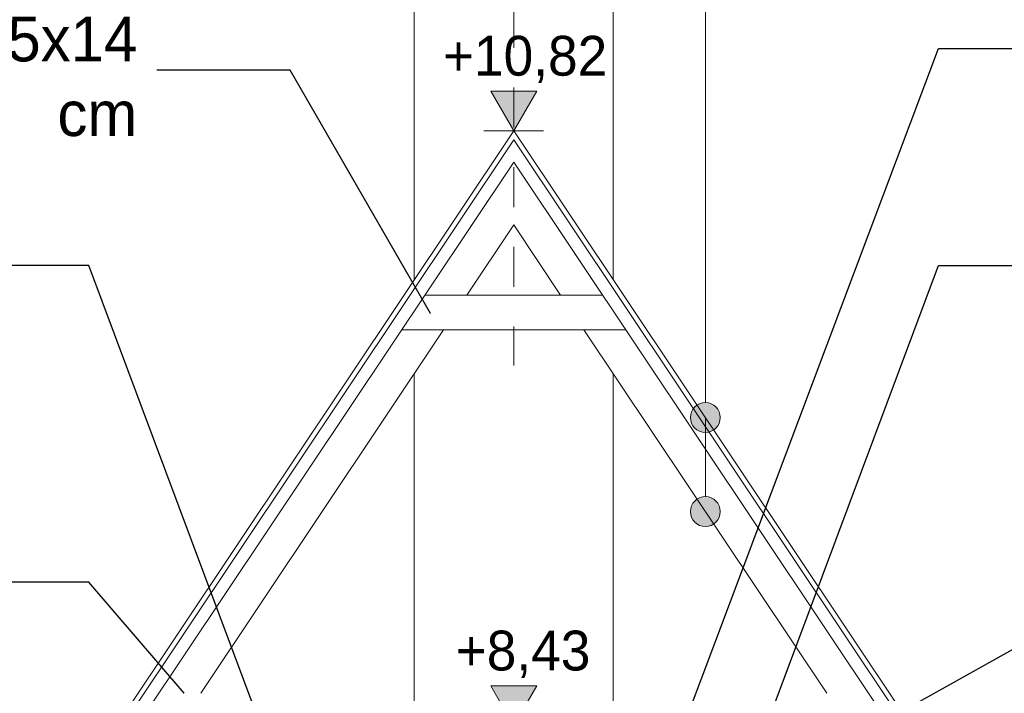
# Model space of a CAD drawing. Extents: x -623047 to -199286, y -27077 to 168279.
# Tile 13 of 194: x -611685 to -607727, y -3765 to -1058. Entities that reach past the tile are written whole.
import ezdxf

# ---------------------------------------------------------------- set-up
doc = ezdxf.new("R2010")
doc.units = 0
doc.header["$MEASUREMENT"] = 0
doc.linetypes.add('Przerywana', pattern=[320, 160, -160])
for name, color, linetype, lineweight in [('INWENT KONST. DREWNIANA_Nr_Pióra__21', 7, 'Continuous', 9), ('INWENT OPISY_Nr_Pióra__21', 7, 'Continuous', 9), ('INWENT WYMIARY_Nr_Pióra__21', 7, 'Continuous', 9)]:
    doc.layers.add(name, color=color, linetype=linetype, lineweight=lineweight)
doc.layers.add('INWENT OPISY', color=7, linetype='Continuous')
doc.layers.add('INWENT WYMIARY', color=7, linetype='Continuous')
doc.layers.add('Istniejące kominy_Nr_Pióra__2', color=7, linetype='Continuous', lineweight=13, true_color=0x7f7f7f)
doc.styles.add('GENERATED_STYLE_2', font='txt')
doc.styles.add('GENERATED_STYLE_4', font='txt')
doc.dimstyles.new('GENERATED_STYLE__7', dxfattribs={"dimtxt": 0.18, "dimasz": 182.4, "dimexe": 0.18, "dimexo": 0.0625, "dimgap": 0.09, "dimtad": 0, "dimtih": 1, "dimtoh": 1, "dimdec": 4, "dimzin": 0, "dimdsep": 46, "dimcen": 0.09, "dimadec": 0, "dimazin": 0, "dimtfac": 1, "dimtdec": 4, "dimtmove": 0, "dimatfit": 3, "dimldrblk": 'ARROWHEAD_5', "dimfxl": 0, "dimtolj": 1, "dimtzin": 0, "dimarcsym": 0})

# ---------------------------------------------------------------- blocks, each defined once
blk = doc.blocks.new('Linia_53', base_point=(-608929, -2656.8))
at = {"layer": 'INWENT OPISY_Nr_Pióra__21', "linetype": 'Continuous'}
blk.add_hatch(color=256, dxfattribs=at).paths.add_polyline_path([(-608869, -3034.6), (-608873.5, -3011.7), (-608886.5, -2992.2), (-608906, -2979.2), (-608929, -2974.6), (-608951.9, -2979.2), (-608971.4, -2992.2), (-608984.4, -3011.7), (-608989, -3034.6), (-608984.4, -3057.6), (-608971.4, -3077), (-608951.9, -3090), (-608929, -3094.6), (-608906, -3090), (-608886.5, -3077), (-608873.5, -3057.6)], flags=0)
blk.add_line((-608929, -2656.8), (-608929, -2974.6), dxfattribs=at)
blk.add_circle((-608929, -3034.6), 60, dxfattribs=at)
blk = doc.blocks.new('Linia_54', base_point=(-608929, -705.8))
at = {"layer": 'INWENT OPISY_Nr_Pióra__21', "linetype": 'Continuous'}
blk.add_hatch(color=256, dxfattribs=at).paths.add_polyline_path([(-608869, -2656.8), (-608873.5, -2633.8), (-608886.5, -2614.4), (-608906, -2601.4), (-608929, -2596.8), (-608951.9, -2601.4), (-608971.4, -2614.4), (-608984.4, -2633.8), (-608989, -2656.8), (-608984.4, -2679.7), (-608971.4, -2699.2), (-608951.9, -2712.2), (-608929, -2716.8), (-608906, -2712.2), (-608886.5, -2699.2), (-608873.5, -2679.7)], flags=0)
blk.add_line((-608929, -705.8), (-608929, -2596.8), dxfattribs=at)
blk.add_circle((-608929, -2656.8), 60, dxfattribs=at)
blk = doc.blocks.new('Wymiary_27', base_point=(-609699, -1505))
at = {"layer": 'INWENT WYMIARY_Nr_Pióra__21', "linetype": 'Continuous'}
blk.add_hatch(color=256, dxfattribs=at).paths.add_polyline_path([(-609699, -1505), (-609791.8, -1345), (-609606.2, -1345)], flags=0)
for p, q in [((-609699, -1505), (-609791.8, -1345)), ((-609791.8, -1345), (-609606.2, -1345)), ((-609606.2, -1345), (-609699, -1505)), ((-609699, -1505), (-609819, -1505)), ((-609699, -1505), (-609579, -1505))]:
    blk.add_line(p, q, dxfattribs=at)
at = {"layer": 'INWENT WYMIARY_Nr_Pióra__21', "insert": (-609983.7, -1313), "char_height": 160, "attachment_point": 7, "style": 'GENERATED_STYLE_2'}
blk.add_mtext('{+10,82}', dxfattribs=at)
blk = doc.blocks.new('Wymiary_28', base_point=(-609699, -3894.6))
at = {"layer": 'INWENT WYMIARY_Nr_Pióra__21', "linetype": 'Continuous'}
blk.add_hatch(color=256, dxfattribs=at).paths.add_polyline_path([(-609699, -3894.6), (-609791.8, -3734.6), (-609606.2, -3734.6)], flags=0)
for p, q in [((-609699, -3894.6), (-609791.8, -3734.6)), ((-609791.8, -3734.6), (-609606.2, -3734.6)), ((-609606.2, -3734.6), (-609699, -3894.6)), ((-609699, -3894.6), (-609819, -3894.6)), ((-609699, -3894.6), (-609579, -3894.6))]:
    blk.add_line(p, q, dxfattribs=at)
at = {"layer": 'INWENT WYMIARY_Nr_Pióra__21', "insert": (-609932.5, -3702.6), "char_height": 160, "attachment_point": 7, "style": 'GENERATED_STYLE_2'}
blk.add_mtext('{+8,43}', dxfattribs=at)
blk = doc.blocks.new('ARROWHEAD_5')
at = {"color": 0, "linetype": 'Continuous', "lineweight": 0}
blk.add_line((0, 0), (-1, 0), dxfattribs=at)
blk.add_solid([(-1, 0.2679), (0, 0), (-1, -0.2679), (-1, 0.2679)], dxfattribs=at)

msp = doc.modelspace()

# ---------------------------------------------------------------- linework, layer by layer
at = {"layer": 'INWENT KONST. DREWNIANA_Nr_Pióra__21', "linetype": 'Przerywana'}
msp.add_line((-609699, -371), (-609699, -2447.1), dxfattribs=at)
at = {"layer": 'INWENT KONST. DREWNIANA_Nr_Pióra__21', "linetype": 'Continuous'}
for p, q in [((-609699, -1505), (-612867.2, -6243.5)), ((-609699, -1541), (-612840.5, -6239.6)), ((-609699, -1505), (-606530.9, -6243.5)), ((-609699, -1541), (-606557.6, -6239.6)), ((-609699, -1631), (-613021.1, -6599.6)), ((-609699, -1631), (-613021.1, -6599.6)), ((-609699, -1631), (-606377, -6599.6)), ((-609699, -1882.8), (-609887.4, -2164.6)), ((-609699, -1882.8), (-609887.4, -2164.6)), ((-609699, -1882.8), (-609510.7, -2164.6)), ((-609342.2, -2164.6), (-610055.8, -2164.6)), ((-609981, -2304.6), (-610957.2, -3764.6)), ((-609981, -2304.6), (-610957.2, -3764.6)), ((-609248.6, -2304.6), (-610149.4, -2304.6)), ((-609417, -2304.6), (-608440.9, -3764.6))]:
    msp.add_line(p, q, dxfattribs=at)
at = {"layer": 'Istniejące kominy_Nr_Pióra__2', "linetype": 'Continuous'}
for p, q in [((-610099, -859.6), (-610099, -2103.3)), ((-609299, -859.6), (-609299, -2103.3)), ((-610099, -2481.1), (-610099, -3894.6)), ((-609299, -2481.1), (-609299, -3894.6))]:
    msp.add_line(p, q, dxfattribs=at)

# ---------------------------------------------------------------- block references
at = {"layer": 'INWENT OPISY', "linetype": 'Continuous'}
for name, p in [('Linia_54', (-608929, -705.8)), ('Linia_53', (-608929, -2656.8))]:
    msp.add_blockref(name, p, dxfattribs=at)
at = {"layer": 'INWENT WYMIARY', "linetype": 'Continuous'}
for name, p in [('Wymiary_27', (-609699, -1505)), ('Wymiary_28', (-609699, -3894.6))]:
    msp.add_blockref(name, p, dxfattribs=at)

# ---------------------------------------------------------------- texts
at = {"layer": 'INWENT OPISY_Nr_Pióra__21', "linetype": 'Continuous', "insert": (-611212.2, -1287.2), "char_height": 180, "width": 1455.25, "attachment_point": 6, "style": 'GENERATED_STYLE_4'}
msp.add_mtext('{jętka 3,5x14 cm}', dxfattribs=at)

# ---------------------------------------------------------------- leaders
at = {"layer": 'INWENT OPISY_Nr_Pióra__21', "linetype": 'Continuous', "annotation_type": 0, "has_hookline": 1}
for points, hookline_direction, text_width in [([(-609060.4, -4013), (-607991.7, -1174.8), (-607456.2, -1174.8)], 1, 1054.3), ([(-610033.6, -2239.3), (-610598, -1261.8), (-611133.5, -1261.8)], 1, 1448.6), ([(-610734, -3844.6), (-611406.3, -2045.8), (-611941.9, -2045.8)], 1, 951.4), ([(-608664, -3844.6), (-607991.7, -2045.8), (-607456.2, -2045.8)], 1, 951.4), ([(-611024, -3764.6), (-611406.3, -3318.2), (-612853.9, -3318.2)], 1, 865.7), ([(-608802.3, -4206.2), (-607616.8, -3545.6), (-607062.9, -3545.6)], 0, 1337.1)]:
    msp.add_leader(points, dimstyle='GENERATED_STYLE__7', dxfattribs=dict(at, hookline_direction=hookline_direction, text_width=text_width))

doc.saveas('drawing.dxf')
